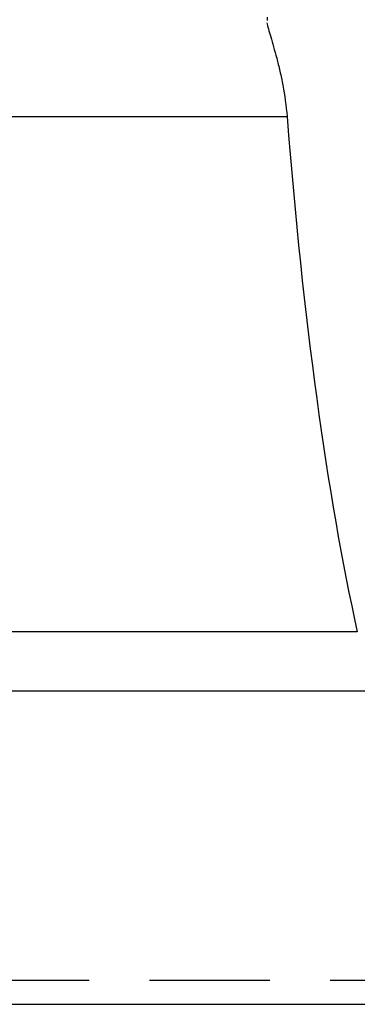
# Model space of a CAD drawing. Header units: millimetres. Extents: x 17 to 627, y 174 to 426.
# Tile 44 of 47: x 486 to 500, y 202 to 243. Entities that reach past the tile are written whole.
import ezdxf

# ---------------------------------------------------------------- set-up
doc = ezdxf.new("R2010")
doc.units = ezdxf.units.MM
doc.header["$LTSCALE"] = 10
doc.linetypes.add('DASHED', pattern=[0.75, 0.5, -0.25])
doc.layers.add('2', color=7, linetype='Continuous')
doc.layers.add('OUT', color=3, linetype='Continuous')

msp = doc.modelspace()

# ---------------------------------------------------------------- linework, layer by layer
at = {"layer": '2', "color": 0, "linetype": 'Continuous'}
msp.add_line((275.794, 201.643), (627.05, 201.643), dxfattribs=at)
at = {"layer": '2', "color": 0, "linetype": 'DASHED'}
msp.add_open_spline([(333.99, 202.643), (627.05, 202.643)], degree=1, dxfattribs=at)
at = {"layer": 'OUT', "color": 7}
for p, q in [((496.382, 242.643), (496.373, 242.507)), ((420.486, 238.511), (497.202, 238.511)), ((500.119, 217.105), (417.569, 217.105)), ((536.894, 214.643), (380.794, 214.643))]:
    msp.add_line(p, q, dxfattribs=at)
msp.add_ellipse((506.344, 261.491), major_axis=(0, 56.713), ratio=0.176327, start_param=1.987982, end_param=2.469688, dxfattribs=at)
msp.add_open_spline([(496.365, 242.405), (496.394, 242.264), (496.45, 242.067), (496.559, 241.693), (496.599, 241.554), (496.683, 241.259), (496.727, 241.1), (496.817, 240.762), (496.862, 240.581), (496.949, 240.205), (496.99, 240.01), (497.104, 239.404), (497.166, 238.965), (497.202, 238.511)], degree=3, knots=[0, 0, 0, 0, 0.25, 0.25, 0.375, 0.375, 0.5, 0.5, 0.625, 0.625, 0.75, 0.75, 1, 1, 1, 1], dxfattribs=at)

doc.saveas('drawing.dxf')
